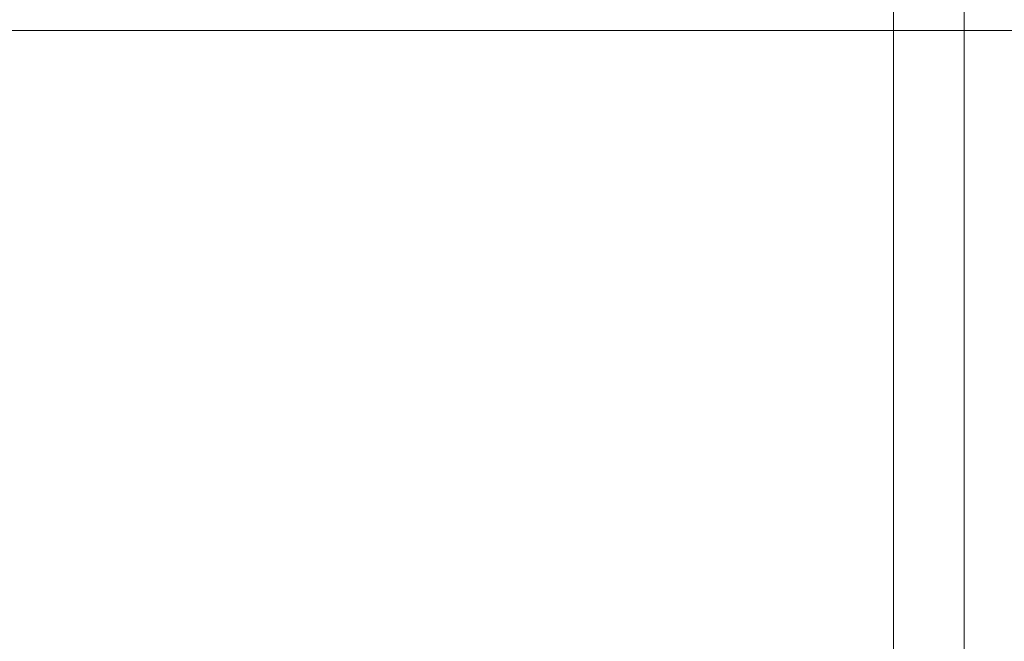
# Model space of a CAD drawing. Header units: millimetres. Extents: x -21756 to -17416, y 369 to 3070.
# Tile 12 of 31: x -20158 to -20000, y 2617 to 2717. Entities that reach past the tile are written whole.
import ezdxf

# ---------------------------------------------------------------- set-up
doc = ezdxf.new("R2010")
doc.units = ezdxf.units.MM
for name, color, linetype, lineweight in [('A-DETL-GENF', 92, 'Continuous', 18), ('G-IMPT', 8, 'Continuous', 18), ('M-EQPM', 50, 'Continuous', 18), ('P-PIPE', 3, 'Continuous', 18)]:
    doc.layers.add(name, color=color, linetype=linetype, lineweight=lineweight)

# ---------------------------------------------------------------- blocks, each defined once
blk = doc.blocks.new('HC_Heat Pump_GM_Saunier Duval_GeniaSet TEK_IS_kit complet_2C - HA 10-7_2 STB-985960-Niveau 0')
at = {"layer": 'M-EQPM'}
for p, q in [((297.5, -553.22), (297.5, 0)), ((297.5, 0), (297.5, -553.22))]:
    blk.add_line(p, q, dxfattribs=at)
blk = doc.blocks.new('Kitchen_Cabinets_FINSA_Pro-Oven-Larder-unit-rd4d_Blanc - Height - _2000 mm_-1376609-Niveau 0')
at = {"layer": 'A-DETL-GENF'}
blk.add_line((-300.11, -128.38), (-300.11, -493.62), dxfattribs=at)

msp = doc.modelspace()

# ---------------------------------------------------------------- linework, layer by layer
at = {"layer": 'P-PIPE'}
msp.add_line((-20290.83, 2715.08), (-19878.09, 2715.08), dxfattribs=at)

# ---------------------------------------------------------------- block references
at = {"layer": 'G-IMPT'}
msp.add_blockref('Kitchen_Cabinets_FINSA_Pro-Oven-Larder-unit-rd4d_Blanc - Height - _2000 mm_-1376609-Niveau 0', (-19706.54, 2868.53), dxfattribs=at)
at = {"layer": 'M-EQPM'}
msp.add_blockref('HC_Heat Pump_GM_Saunier Duval_GeniaSet TEK_IS_kit complet_2C - HA 10-7_2 STB-985960-Niveau 0', (-20315.44, 2868.53), dxfattribs=at)

doc.saveas('drawing.dxf')
